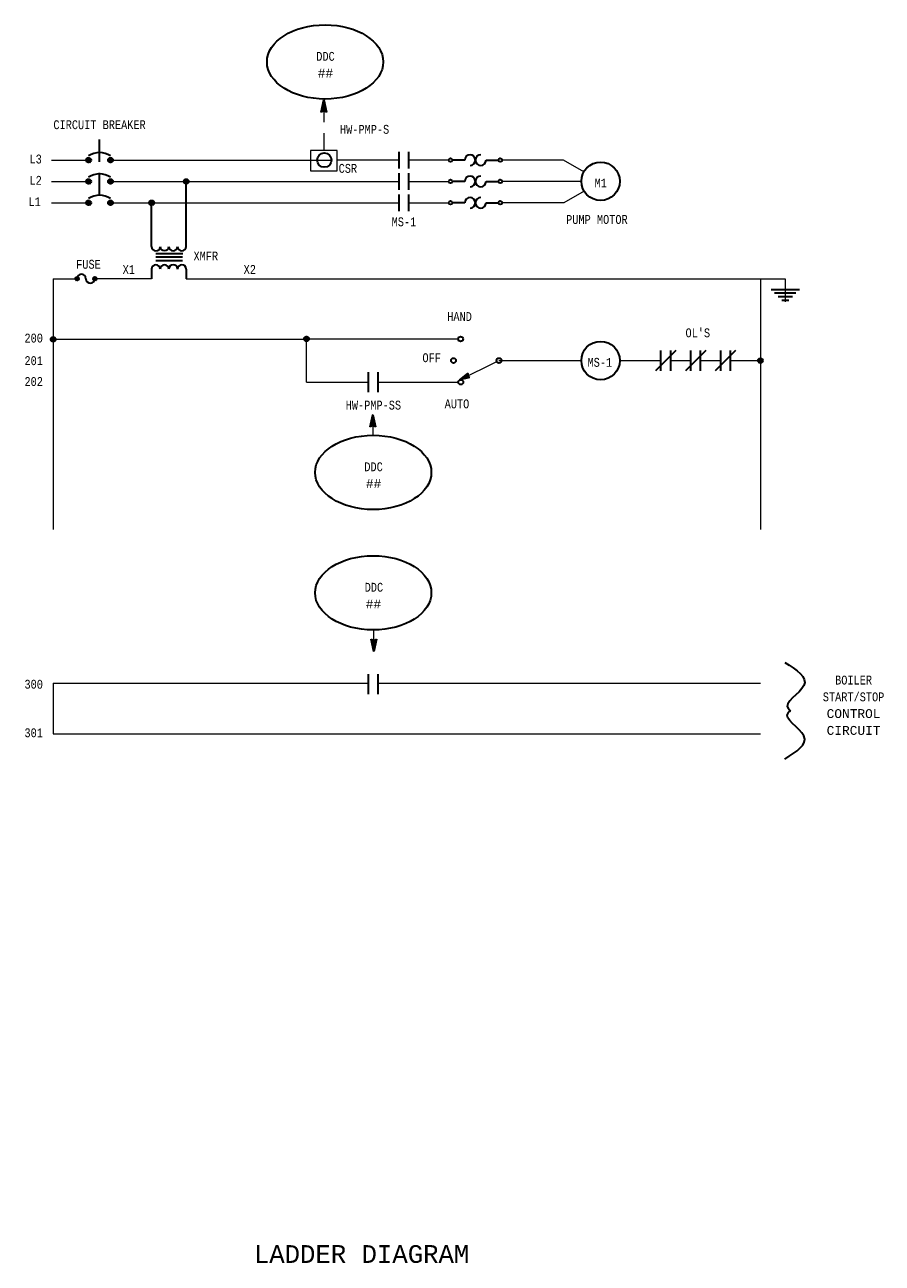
# Model space of a CAD drawing. Header units: inches. Extents: x 12.2 to 32.2, y 0.5 to 15.1.
import ezdxf
from ezdxf.enums import TextEntityAlignment as Align

# ---------------------------------------------------------------- set-up
doc = ezdxf.new("R2010")
doc.units = ezdxf.units.IN
doc.header["$MEASUREMENT"] = 0
doc.linetypes.add('HIDDEN', pattern=[0.375, 0.25, -0.125])
for name, color, linetype, lineweight in [('M-ANNO-SYMB', 6, 'Continuous', 30), ('M-ANNO-TEXT', 2, 'Continuous', 30), ('M-DIAG-GRPH', 6, 'Continuous', 13)]:
    doc.layers.add(name, color=color, linetype=linetype, lineweight=lineweight)
doc.styles.add('CONTROLTXT', font='monotxt.shx')

msp = doc.modelspace()

# ---------------------------------------------------------------- linework, layer by layer
at = {"layer": 'M-ANNO-SYMB'}
for p, q in [((15.523, 14.124), (15.553, 14.262)), ((15.563, 14.216), (15.538, 14.191)), ((15.561, 14.225), (15.54, 14.204)), ((15.559, 14.233), (15.543, 14.218)), ((15.568, 14.189), (15.543, 14.214)), ((15.566, 14.202), (15.545, 14.223)), ((15.557, 14.242), (15.546, 14.231)), ((15.563, 14.215), (15.546, 14.232)), ((15.56, 14.229), (15.548, 14.24)), ((15.555, 14.251), (15.549, 14.244)), ((15.557, 14.242), (15.55, 14.249)), ((15.553, 14.259), (15.552, 14.258)), ((15.554, 14.255), (15.552, 14.258)), ((15.553, 14.262), (15.582, 14.124)), ((15.572, 14.173), (15.523, 14.124)), ((15.553, 14.138), (15.523, 14.124)), ((15.527, 14.125), (15.524, 14.128)), ((15.57, 14.182), (15.526, 14.138)), ((15.534, 14.129), (15.526, 14.137)), ((15.541, 14.133), (15.528, 14.145)), ((15.568, 14.19), (15.529, 14.151)), ((15.548, 14.136), (15.53, 14.154)), ((15.566, 14.199), (15.532, 14.164)), ((15.559, 14.135), (15.532, 14.163)), ((15.58, 14.125), (15.533, 14.171)), ((15.564, 14.207), (15.535, 14.178)), ((15.58, 14.135), (15.535, 14.18)), ((15.577, 14.149), (15.537, 14.189)), ((15.574, 14.162), (15.539, 14.197)), ((15.571, 14.175), (15.541, 14.206)), ((15.574, 14.164), (15.543, 14.133)), ((15.582, 14.124), (15.553, 14.138)), ((15.575, 14.156), (15.556, 14.137)), ((15.577, 14.147), (15.563, 14.133)), ((15.579, 14.138), (15.57, 14.13)), ((15.581, 14.13), (15.577, 14.126)), ((16.396, 13.678), (16.396, 13.49)), ((16.51, 13.49), (16.51, 13.679)), ((16.396, 13.439), (16.396, 13.25)), ((16.51, 13.25), (16.51, 13.439)), ((16.396, 13.199), (16.396, 13.01)), ((16.51, 13.01), (16.51, 13.199)), ((19.513, 11.444), (19.284, 11.215)), ((19.341, 11.444), (19.341, 11.215)), ((19.456, 11.215), (19.456, 11.444)), ((19.85, 11.444), (19.621, 11.215)), ((19.678, 11.444), (19.678, 11.215)), ((19.793, 11.215), (19.793, 11.444)), ((20.187, 11.444), (19.958, 11.215)), ((20.016, 11.444), (20.016, 11.215)), ((20.13, 11.215), (20.13, 11.444)), ((16.051, 11.201), (16.051, 10.973)), ((16.165, 10.973), (16.165, 11.201)), ((16.073, 10.583), (16.103, 10.721)), ((16.103, 10.598), (16.073, 10.583)), ((16.122, 10.633), (16.074, 10.584)), ((16.077, 10.585), (16.074, 10.588)), ((16.084, 10.589), (16.076, 10.596)), ((16.12, 10.641), (16.077, 10.597)), ((16.091, 10.592), (16.078, 10.605)), ((16.118, 10.65), (16.079, 10.611)), ((16.098, 10.596), (16.08, 10.614)), ((16.116, 10.659), (16.082, 10.624)), ((16.109, 10.595), (16.082, 10.622)), ((16.13, 10.585), (16.084, 10.631)), ((16.115, 10.667), (16.085, 10.637)), ((16.13, 10.595), (16.086, 10.64)), ((16.127, 10.608), (16.087, 10.648)), ((16.113, 10.676), (16.088, 10.651)), ((16.125, 10.622), (16.089, 10.657)), ((16.111, 10.684), (16.091, 10.664)), ((16.122, 10.635), (16.091, 10.665)), ((16.119, 10.648), (16.093, 10.674)), ((16.124, 10.624), (16.093, 10.593)), ((16.109, 10.693), (16.094, 10.677)), ((16.116, 10.662), (16.095, 10.683)), ((16.107, 10.702), (16.096, 10.691)), ((16.113, 10.675), (16.097, 10.691)), ((16.11, 10.688), (16.098, 10.7)), ((16.105, 10.71), (16.099, 10.704)), ((16.107, 10.701), (16.1, 10.709)), ((16.104, 10.719), (16.102, 10.717)), ((16.105, 10.715), (16.102, 10.717)), ((16.103, 10.721), (16.133, 10.583)), ((16.133, 10.583), (16.103, 10.598)), ((16.126, 10.615), (16.107, 10.596)), ((16.128, 10.607), (16.114, 10.593)), ((16.129, 10.598), (16.121, 10.589)), ((16.131, 10.589), (16.128, 10.586)), ((16.116, 8.057), (16.086, 8.195)), ((16.086, 8.195), (16.116, 8.181)), ((16.087, 8.189), (16.091, 8.193)), ((16.088, 8.194), (16.135, 8.148)), ((16.088, 8.184), (16.133, 8.139)), ((16.089, 8.181), (16.098, 8.189)), ((16.091, 8.172), (16.105, 8.186)), ((16.091, 8.17), (16.131, 8.13)), ((16.093, 8.163), (16.112, 8.182)), ((16.094, 8.157), (16.129, 8.122)), ((16.095, 8.155), (16.126, 8.186)), ((16.097, 8.146), (16.145, 8.194)), ((16.097, 8.144), (16.127, 8.113)), ((16.098, 8.137), (16.142, 8.181)), ((16.1, 8.129), (16.139, 8.168)), ((16.1, 8.13), (16.126, 8.105)), ((16.102, 8.12), (16.136, 8.155)), ((16.103, 8.117), (16.124, 8.096)), ((16.104, 8.112), (16.134, 8.141)), ((16.106, 8.103), (16.131, 8.128)), ((16.106, 8.104), (16.122, 8.087)), ((16.108, 8.094), (16.128, 8.115)), ((16.108, 8.09), (16.12, 8.079)), ((16.109, 8.184), (16.137, 8.156)), ((16.109, 8.086), (16.125, 8.101)), ((16.111, 8.077), (16.122, 8.088)), ((16.145, 8.195), (16.116, 8.057)), ((16.116, 8.181), (16.145, 8.195)), ((16.12, 8.183), (16.139, 8.165)), ((16.127, 8.186), (16.14, 8.174)), ((16.134, 8.19), (16.142, 8.182)), ((16.141, 8.194), (16.144, 8.191)), ((16.111, 8.077), (16.118, 8.07)), ((16.113, 8.068), (16.119, 8.075)), ((16.114, 8.064), (16.116, 8.061)), ((16.115, 8.06), (16.116, 8.061)), ((16.051, 7.804), (16.051, 7.576)), ((16.165, 7.576), (16.165, 7.804))]:
    msp.add_line(p, q, dxfattribs=at)
at = {"layer": 'M-ANNO-SYMB', "linetype": 'HIDDEN'}
msp.add_line((13.03, 13.19), (13.03, 13.85), dxfattribs=at)
at = {"layer": 'M-ANNO-SYMB', "linetype": 'Continuous'}
for p, q in [((12.881, 13.593), (12.898, 13.611)), ((12.881, 13.576), (12.915, 13.61)), ((12.881, 13.593), (12.915, 13.559)), ((12.881, 13.576), (12.898, 13.559)), ((12.887, 13.604), (12.925, 13.566)), ((12.887, 13.566), (12.926, 13.604)), ((12.898, 13.61), (12.932, 13.576)), ((12.898, 13.559), (12.932, 13.593)), ((12.915, 13.611), (12.932, 13.593)), ((12.915, 13.559), (12.932, 13.577)), ((13.127, 13.593), (13.144, 13.611)), ((13.127, 13.576), (13.161, 13.61)), ((13.127, 13.593), (13.161, 13.559)), ((13.127, 13.576), (13.144, 13.559)), ((13.134, 13.604), (13.172, 13.566)), ((13.134, 13.566), (13.172, 13.604)), ((13.144, 13.61), (13.178, 13.576)), ((13.144, 13.559), (13.178, 13.593)), ((13.161, 13.611), (13.178, 13.593)), ((13.161, 13.559), (13.178, 13.577)), ((17.139, 13.585), (16.999, 13.585)), ((17.379, 13.585), (17.519, 13.585)), ((12.881, 13.353), (12.898, 13.371)), ((12.881, 13.336), (12.915, 13.37)), ((12.881, 13.353), (12.915, 13.319)), ((12.881, 13.336), (12.898, 13.319)), ((12.887, 13.364), (12.925, 13.326)), ((12.887, 13.326), (12.926, 13.364)), ((12.898, 13.37), (12.932, 13.336)), ((12.898, 13.319), (12.932, 13.353)), ((12.915, 13.371), (12.932, 13.353)), ((12.915, 13.319), (12.932, 13.337)), ((13.127, 13.353), (13.144, 13.371)), ((13.127, 13.336), (13.161, 13.37)), ((13.127, 13.353), (13.161, 13.319)), ((13.127, 13.336), (13.144, 13.319)), ((13.134, 13.364), (13.172, 13.326)), ((13.134, 13.326), (13.172, 13.364)), ((13.144, 13.37), (13.178, 13.336)), ((13.144, 13.319), (13.178, 13.353)), ((13.161, 13.371), (13.178, 13.353)), ((13.161, 13.319), (13.178, 13.337)), ((13.979, 13.353), (13.997, 13.371)), ((13.98, 13.336), (14.014, 13.37)), ((13.98, 13.353), (14.014, 13.319)), ((13.98, 13.336), (13.997, 13.319)), ((13.986, 13.364), (14.024, 13.326)), ((13.986, 13.326), (14.024, 13.364)), ((13.996, 13.37), (14.031, 13.336)), ((13.997, 13.319), (14.031, 13.353)), ((14.005, 12.612), (14.005, 13.345)), ((14.013, 13.371), (14.031, 13.353)), ((14.013, 13.319), (14.031, 13.337)), ((17.139, 13.345), (16.999, 13.345)), ((17.379, 13.345), (17.519, 13.345)), ((12.881, 13.113), (12.898, 13.131)), ((12.881, 13.096), (12.915, 13.13)), ((12.881, 13.113), (12.915, 13.079)), ((12.881, 13.096), (12.898, 13.079)), ((12.887, 13.124), (12.925, 13.086)), ((12.887, 13.086), (12.926, 13.124)), ((12.898, 13.13), (12.932, 13.096)), ((12.898, 13.079), (12.932, 13.113)), ((12.915, 13.131), (12.932, 13.113)), ((12.915, 13.079), (12.932, 13.097)), ((13.127, 13.113), (13.144, 13.131)), ((13.127, 13.096), (13.161, 13.13)), ((13.127, 13.113), (13.161, 13.079)), ((13.127, 13.096), (13.144, 13.079)), ((13.134, 13.124), (13.172, 13.086)), ((13.134, 13.086), (13.172, 13.124)), ((13.144, 13.13), (13.178, 13.096)), ((13.144, 13.079), (13.178, 13.113)), ((13.161, 13.131), (13.178, 13.113)), ((13.161, 13.079), (13.178, 13.097)), ((13.59, 13.113), (13.607, 13.131)), ((13.59, 13.096), (13.624, 13.13)), ((13.59, 13.113), (13.624, 13.079)), ((13.59, 13.096), (13.607, 13.079)), ((13.596, 13.124), (13.634, 13.086)), ((13.596, 13.086), (13.635, 13.124)), ((13.607, 13.13), (13.641, 13.096)), ((13.607, 13.079), (13.641, 13.113)), ((13.615, 12.612), (13.615, 13.105)), ((13.624, 13.131), (13.641, 13.113)), ((13.624, 13.079), (13.641, 13.097)), ((17.139, 13.105), (16.999, 13.105)), ((17.379, 13.105), (17.519, 13.105)), ((13.963, 12.452), (13.662, 12.452)), ((13.965, 12.493), (13.663, 12.493)), ((13.966, 12.53), (13.664, 12.53)), ((12.757, 12.258), (12.77, 12.271)), ((12.758, 12.245), (12.783, 12.271)), ((12.762, 12.266), (12.791, 12.237)), ((12.762, 12.237), (12.791, 12.266)), ((12.77, 12.271), (12.796, 12.245)), ((12.783, 12.271), (12.796, 12.258)), ((12.957, 12.258), (12.97, 12.271)), ((12.958, 12.245), (12.983, 12.271)), ((12.962, 12.266), (12.991, 12.237)), ((12.962, 12.237), (12.991, 12.266)), ((12.97, 12.271), (12.996, 12.245)), ((12.983, 12.271), (12.996, 12.258)), ((13.615, 12.357), (13.615, 12.251)), ((14.005, 12.36), (14.005, 12.251)), ((12.758, 12.258), (12.783, 12.232)), ((12.758, 12.245), (12.77, 12.232)), ((12.77, 12.232), (12.796, 12.258)), ((12.783, 12.232), (12.796, 12.245)), ((12.958, 12.258), (12.983, 12.232)), ((12.958, 12.245), (12.97, 12.232)), ((12.97, 12.232), (12.996, 12.258)), ((12.983, 12.232), (12.996, 12.245)), ((20.586, 12.131), (20.906, 12.131)), ((20.626, 12.091), (20.866, 12.091)), ((20.666, 12.051), (20.826, 12.051)), ((20.706, 12.011), (20.786, 12.011)), ((12.499, 11.595), (12.482, 11.577)), ((12.516, 11.595), (12.482, 11.561)), ((12.516, 11.544), (12.482, 11.578)), ((12.527, 11.55), (12.489, 11.588)), ((12.527, 11.588), (12.489, 11.55)), ((12.533, 11.561), (12.499, 11.595)), ((12.533, 11.578), (12.499, 11.544)), ((12.533, 11.578), (12.516, 11.595)), ((15.332, 11.582), (15.35, 11.6)), ((15.367, 11.549), (15.332, 11.583)), ((15.35, 11.548), (15.332, 11.566)), ((15.333, 11.565), (15.367, 11.6)), ((15.339, 11.555), (15.377, 11.593)), ((15.377, 11.555), (15.339, 11.593)), ((15.384, 11.566), (15.349, 11.6)), ((15.35, 11.549), (15.384, 11.583)), ((15.384, 11.582), (15.366, 11.6)), ((15.366, 11.549), (15.384, 11.566)), ((12.5, 11.543), (12.482, 11.561)), ((12.533, 11.561), (12.516, 11.543)), ((20.44, 11.322), (20.474, 11.356)), ((20.44, 11.339), (20.457, 11.356)), ((20.44, 11.339), (20.474, 11.305)), ((20.44, 11.322), (20.457, 11.305)), ((20.447, 11.349), (20.485, 11.311)), ((20.447, 11.311), (20.485, 11.349)), ((20.457, 11.356), (20.491, 11.322)), ((20.457, 11.305), (20.491, 11.339)), ((20.474, 11.356), (20.491, 11.339)), ((20.474, 11.305), (20.491, 11.322)), ((17.132, 11.152), (17.122, 11.122)), ((17.166, 11.133), (17.126, 11.147)), ((17.15, 11.165), (17.136, 11.126)), ((17.187, 11.138), (17.137, 11.155)), ((17.172, 11.156), (17.148, 11.164)), ((17.167, 11.179), (17.15, 11.129)), ((17.172, 11.169), (17.159, 11.173)), ((17.172, 11.156), (17.164, 11.133)), ((17.172, 11.181), (17.171, 11.182)), ((17.182, 11.149), (17.178, 11.136)), ((17.101, 11.117), (17.092, 11.12)), ((17.098, 11.124), (17.095, 11.115)), ((17.123, 11.122), (17.103, 11.129)), ((17.115, 11.138), (17.108, 11.119)), ((17.144, 11.128), (17.115, 11.138)), ((17.192, 11.141), (17.192, 11.14))]:
    msp.add_line(p, q, dxfattribs=at)
at = {"layer": 'M-ANNO-SYMB'}
msp.add_circle((15.559, 13.585), 0.0808, dxfattribs=at)
at = {"layer": 'M-ANNO-SYMB', "linetype": 'Continuous'}
for centre, radius in [((12.907, 13.585), 0.0269), ((13.153, 13.585), 0.0269), ((16.979, 13.585), 0.02), ((17.539, 13.585), 0.02), ((18.667, 13.347), 0.216), ((12.907, 13.345), 0.0269), ((13.153, 13.345), 0.0269), ((14.005, 13.345), 0.0269), ((16.979, 13.345), 0.02), ((17.539, 13.345), 0.02), ((12.907, 13.105), 0.0269), ((13.153, 13.105), 0.0269), ((13.616, 13.105), 0.0269), ((16.979, 13.105), 0.02), ((17.539, 13.105), 0.02), ((12.777, 12.251), 0.0202), ((12.977, 12.251), 0.0202), ((12.508, 11.569), 0.0269), ((15.358, 11.574), 0.0269), ((17.093, 11.573), 0.0275), ((18.667, 11.33), 0.216), ((17.012, 11.33), 0.0275), ((17.524, 11.33), 0.0275), ((20.466, 11.33), 0.0269), ((17.094, 11.087), 0.0275)]:
    msp.add_circle(centre, radius, dxfattribs=at)
for centre, radius, start, end in [((13.03, 13.453), 0.217, 55.4805, 124.5195), ((17.199, 13.585), 0.06, 270, 180), ((17.319, 13.585), 0.06, 90, 360), ((13.03, 13.213), 0.217, 55.4805, 124.5195), ((13.03, 13.213), 0.217, 55.4805, 124.5195), ((17.199, 13.345), 0.06, 270, 180), ((17.319, 13.345), 0.06, 90, 360), ((13.03, 12.973), 0.217, 55.4805, 124.5195), ((17.199, 13.105), 0.06, 270, 180), ((17.319, 13.105), 0.06, 90, 360), ((13.664, 12.612), 0.0486, 180, 359.0452), ((13.76, 12.615), 0.0486, 180, 359.0608), ((13.858, 12.614), 0.0494, 180, 359.0452), ((13.957, 12.613), 0.0486, 180, 359.0452), ((13.663, 12.357), 0.0486, 0.9548, 180), ((13.76, 12.358), 0.0486, 0.9392, 180), ((13.858, 12.359), 0.0494, 0.9548, 180), ((13.957, 12.359), 0.0486, 0.9548, 180), ((12.827, 12.251), 0.05, 0, 180), ((12.927, 12.251), 0.05, 180, 0)]:
    msp.add_arc(centre, radius, start, end, dxfattribs=at)
at = {"layer": 'M-ANNO-SYMB'}
for centre in [(15.568, 14.689), (16.109, 10.072), (16.109, 8.717)]:
    msp.add_ellipse(centre, major_axis=(0.654, 0), ratio=0.638644, dxfattribs=at)
for points in [[(20.742, 7.934), (20.955, 7.674), (20.78, 7.411), (20.803, 7.391)], [(20.742, 6.848), (20.955, 7.108), (20.78, 7.371), (20.803, 7.391)]]:
    msp.add_spline(points, degree=3, dxfattribs=at)
at = {"layer": 'M-ANNO-SYMB', "linetype": 'Continuous'}
msp.add_3dface([(17.193, 11.14), (17.082, 11.112), (17.172, 11.183), (17.172, 11.156)], dxfattribs=at)
at = {"layer": 'M-DIAG-GRPH', "linetype": 'HIDDEN'}
for p, q in [((15.553, 14.262), (15.553, 13.694)), ((16.103, 10.721), (16.103, 10.479)), ((16.116, 8.057), (16.116, 8.3))]:
    msp.add_line(p, q, dxfattribs=at)
at = {"layer": 'M-DIAG-GRPH', "linetype": 'Continuous'}
for p, q in [((12.491, 13.585), (12.906, 13.585)), ((13.126, 13.585), (15.639, 13.585)), ((18.25, 13.585), (17.559, 13.585)), ((18.478, 13.453), (18.25, 13.585)), ((12.491, 13.345), (12.906, 13.345)), ((13.18, 13.345), (16.396, 13.345)), ((16.51, 13.345), (16.959, 13.345)), ((18.45, 13.345), (17.559, 13.345)), ((18.481, 13.237), (18.252, 13.105)), ((12.491, 13.105), (12.906, 13.105)), ((13.18, 13.105), (16.396, 13.105)), ((16.51, 13.105), (16.959, 13.105)), ((18.252, 13.105), (17.559, 13.105)), ((12.508, 12.251), (12.508, 9.431)), ((12.508, 12.251), (12.777, 12.251)), ((13.615, 12.251), (12.977, 12.251)), ((14.005, 12.251), (20.466, 12.251)), ((20.466, 12.251), (20.466, 9.431)), ((12.508, 11.569), (15.332, 11.569)), ((15.331, 11.574), (17.066, 11.574)), ((15.358, 11.087), (15.358, 11.574)), ((17.082, 11.112), (17.5, 11.318)), ((18.883, 11.33), (19.341, 11.33)), ((19.456, 11.33), (19.678, 11.33)), ((19.793, 11.33), (20.016, 11.33)), ((20.13, 11.33), (20.466, 11.33)), ((15.358, 11.087), (16.051, 11.087)), ((16.165, 11.087), (17.066, 11.087))]:
    msp.add_line(p, q, dxfattribs=at)
at = {"layer": 'M-DIAG-GRPH'}
for p, q in [((16.396, 13.585), (15.703, 13.585)), ((16.959, 13.585), (16.51, 13.585)), ((17.524, 11.33), (18.45, 11.33)), ((12.508, 7.701), (16.051, 7.701)), ((12.508, 7.701), (12.508, 7.131)), ((16.165, 7.701), (20.466, 7.701)), ((12.508, 7.131), (20.466, 7.131))]:
    msp.add_line(p, q, dxfattribs=at)
at = {"layer": 'M-DIAG-GRPH', "linetype": 'Continuous', "flags": 128}
msp.add_lwpolyline([(20.466, 12.251), (20.746, 12.251), (20.746, 11.991)], dxfattribs=at)
at = {"layer": 'M-DIAG-GRPH'}
msp.add_3dface([(15.403, 13.463), (15.703, 13.463), (15.703, 13.694), (15.403, 13.694)], dxfattribs=at)

# ---------------------------------------------------------------- texts
at = {"layer": 'M-ANNO-TEXT', "linetype": 'Continuous', "style": 'CONTROLTXT', "width": 0.8}
for s, p in [('DDC', (15.572, 14.702)), ('CIRCUIT BREAKER', (13.03, 13.933)), ('HW-PMP-S', (16.012, 13.881)), ('CSR', (15.824, 13.442)), ('M1', (18.669, 13.278)), ('MS-1', (16.455, 12.841)), ('MS-1', (18.659, 11.26)), ('HW-PMP-SS', (16.111, 10.779)), ('DDC', (16.113, 10.085)), ('DDC', (16.117, 8.73)), ('BOILER', (21.514, 7.686)), ('START/STOP', (21.514, 7.497))]:
    msp.add_text(s, height=0.1, dxfattribs=at).set_placement(p, align=Align.CENTER)
at = {"layer": 'M-ANNO-TEXT', "linetype": 'Continuous', "style": 'CONTROLTXT'}
for s, height, p in [('##', 0.1, (15.572, 14.514)), ('##', 0.1, (16.113, 9.896)), ('##', 0.1, (16.112, 8.542)), ('CONTROL', 0.1, (21.514, 7.309)), ('CIRCUIT', 0.1, (21.514, 7.12)), ('LADDER DIAGRAM', 0.2, (15.978, 1.18))]:
    msp.add_text(s, height=height, dxfattribs=at).set_placement(p, align=Align.CENTER)
at = {"layer": 'M-ANNO-TEXT', "linetype": 'Continuous', "style": 'CONTROLTXT', "width": 0.8}
for s, p in [('L3', (12.38, 13.547)), ('L2', (12.38, 13.307)), ('L1', (12.369, 13.067))]:
    msp.add_text(s, height=0.1, dxfattribs=at).set_placement(p, align=Align.RIGHT)
for s, p in [('PUMP MOTOR', (18.28, 12.867)), ('XMFR', (14.087, 12.456)), ('FUSE', (12.767, 12.363)), ('X1', (13.29, 12.305)), ('X2', (14.651, 12.305)), ('HAND', (16.942, 11.775)), ('200', (12.185, 11.533)), ("OL'S", (19.623, 11.592)), ('201', (12.185, 11.279)), ('OFF', (16.663, 11.312)), ('202', (12.185, 11.044)), ('AUTO', (16.913, 10.793)), ('300', (12.185, 7.639)), ('301', (12.185, 7.093))]:
    msp.add_text(s, height=0.1, dxfattribs=at).set_placement(p)

doc.saveas('drawing.dxf')
